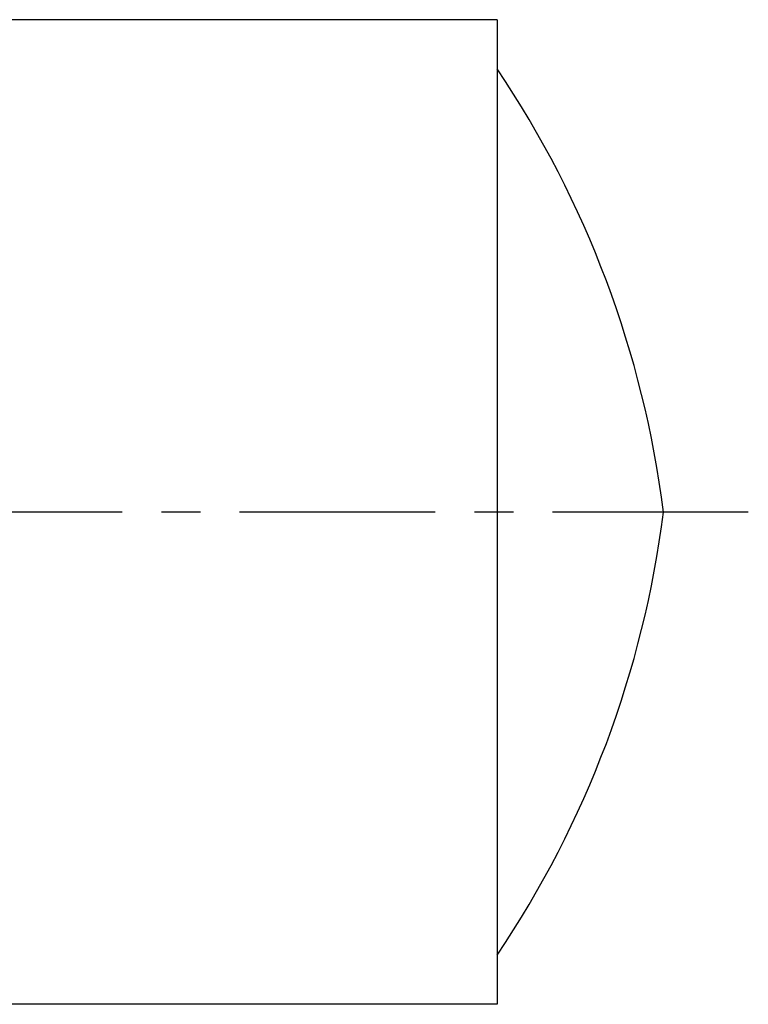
# Model space of a CAD drawing. Header units: millimetres. Extents: x 241 to 349, y 206 to 283.
# Tile 38 of 38: x 306 to 349, y 206 to 264. Entities that reach past the tile are written whole.
import ezdxf

# ---------------------------------------------------------------- set-up
doc = ezdxf.new("R2010")
doc.units = ezdxf.units.MM
doc.header["$LTSCALE"] = 30.734
doc.linetypes.add('CENTER', pattern=[0.6, 0.375, -0.075, 0.075, -0.075])
doc.layers.get('0').update_dxf_attribs({"linetype": 'CONTINUOUS'})
doc.layers.add('DEFAULT_1', color=7, linetype='CENTER')

msp = doc.modelspace()

# ---------------------------------------------------------------- linework, layer by layer
at = {"color": 7, "linetype": 'CONTINUOUS'}
for p, q in [((333.771, 264.067), (289.571, 264.067)), ((333.771, 264.067), (333.771, 206.067)), ((333.771, 206.067), (245.571, 206.067))]:
    msp.add_line(p, q, dxfattribs=at)
for centre, start, end in [((284.037, 227.603), 7.14601, 34.01419), ((284.037, 242.531), 325.98581, 352.85399)]:
    msp.add_arc(centre, 60, start, end, dxfattribs=at)
at = {"layer": 'DEFAULT_1', "color": 2, "linetype": 'CENTER'}
msp.add_line((348.571, 235.067), (240.571, 235.067), dxfattribs=at)

doc.saveas('drawing.dxf')
